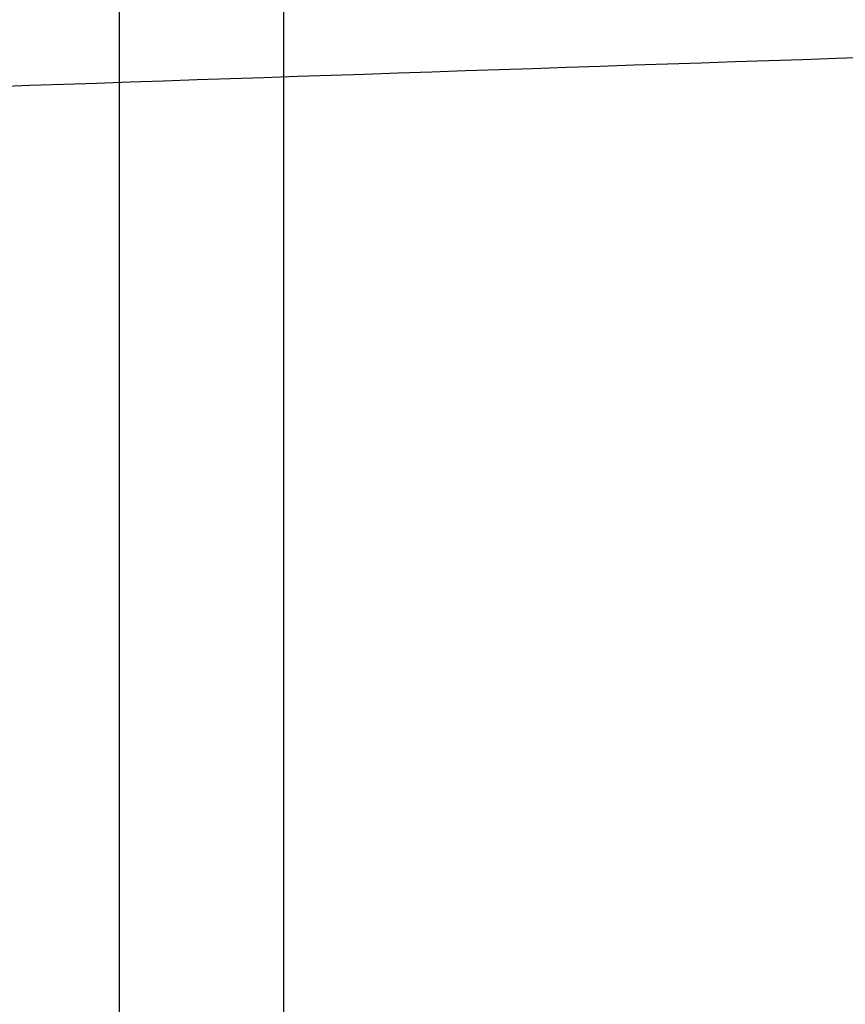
# Model space of a CAD drawing. Header units: millimetres. Extents: x -29 to 120, y -194 to 1.
# Tile 235 of 256: x 23.778 to 24.28, y -174.855 to -174.256. Entities that reach past the tile are written whole.
import ezdxf

# ---------------------------------------------------------------- set-up
doc = ezdxf.new("R2010")
doc.units = ezdxf.units.MM
doc.layers.add('EXTERIOR COLOR', color=7, linetype='Continuous')

msp = doc.modelspace()

# ---------------------------------------------------------------- linework, layer by layer
at = {"layer": 'EXTERIOR COLOR'}
msp.add_line((23.83809, -171.30635, 593.46501), (23.83809, -184.30635, 593.46501), dxfattribs=at)
for points, degree in [([(10.90012, -174.6005, 513.9922), (12.64359, -171.74715, 513.9922), (15.90113, -165.82322, 513.9922), (20.35988, -155.30139, 513.9922), (23.38038, -145.95636, 513.99221), (25.1604, -138.70028, 513.9922), (25.92425, -134.96511, 513.9922)], 3), ([(23.93832, -184.30635, 594.61063), (23.93832, -171.30635, 594.61063)], 1)]:
    msp.add_open_spline(points, degree=degree, dxfattribs=at)
msp.add_open_spline([(16.05984, -174.67638, 577.19123), (16.14485, -174.66733, 577.50206), (16.53781, -174.62901, 578.80491), (17.45972, -174.5614, 580.98939), (19.04595, -174.47357, 583.41472), (21.20105, -174.38574, 585.42443), (23.68768, -174.29791, 586.85472), (26.38639, -174.21007, 587.58683), (29.21594, -174.12224, 588.15883), (32.1895, -174.03441, 588.58555), (35.2524, -173.94658, 588.8224), (38.3773, -173.85875, 588.86977), (41.22966, -173.77919, 588.7075), (43.02521, -173.72891, 588.54298), (43.77528, -173.7079, 588.47322)], degree=3, knots=[64.637211, 64.637211, 64.637211, 64.637211, 65.602959, 68.726909, 71.85086, 74.97481, 78.09876, 81.222711, 84.346661, 87.470612, 90.594562, 93.718512, 96.842463, 99.083701, 99.083701, 99.083701, 99.083701], dxfattribs=at)

doc.saveas('drawing.dxf')
